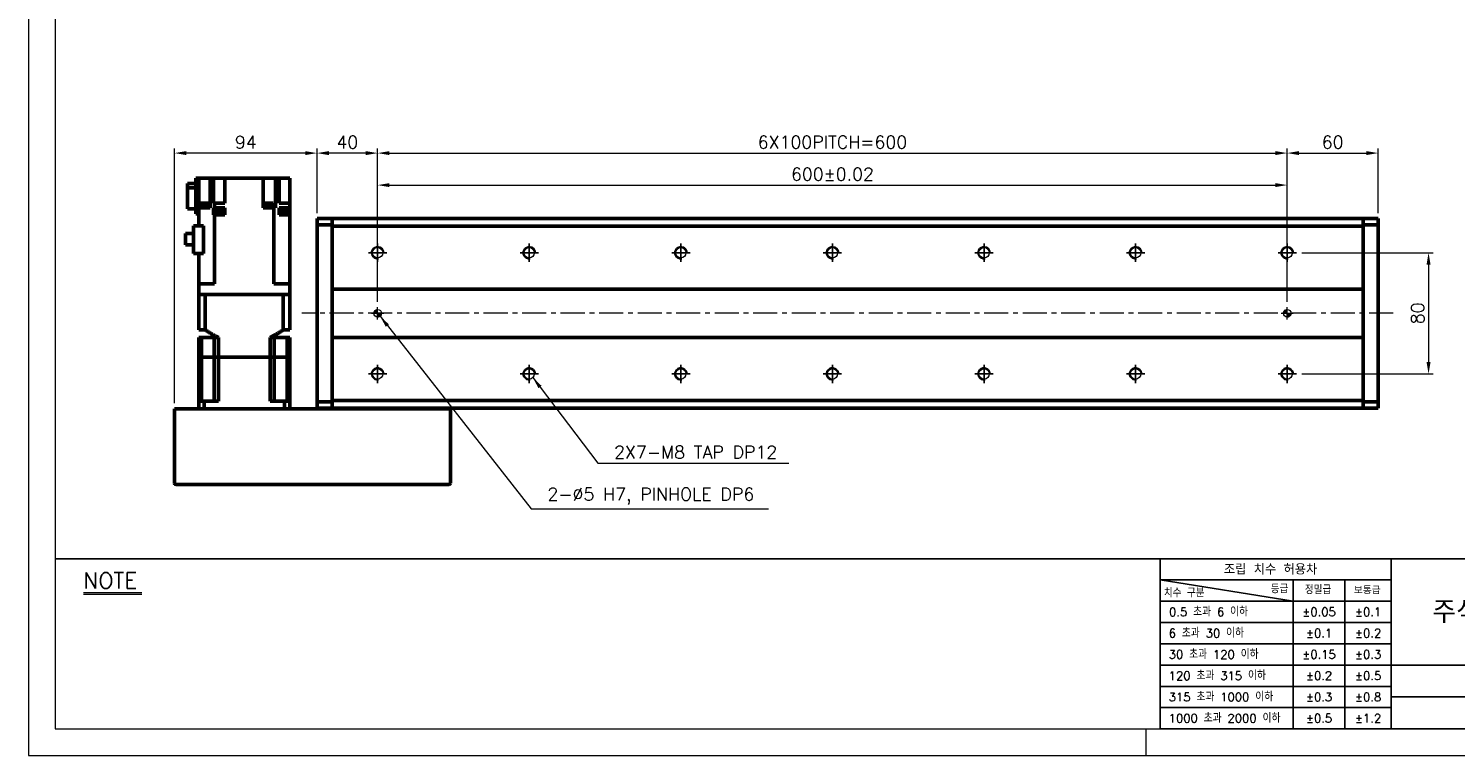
# Model space of a CAD drawing. Header units: millimetres. Extents: x 46891 to 50021, y 6223 to 9571.
# Tile 1 of 5: x 48547 to 49488, y 8529 to 9009. Entities that reach past the tile are written whole.
import ezdxf

# ---------------------------------------------------------------- set-up
doc = ezdxf.new("R2010")
doc.units = ezdxf.units.MM
doc.header["$LTSCALE"] = 0.5
doc.linetypes.add('CENTER', pattern=[50.8, 31.75, -6.35, 6.35, -6.35])
doc.layers.get('0').update_dxf_attribs({"lineweight": 20})
for name, color, linetype, lineweight in [('1', 1, 'CENTER', 13), ('4', 4, 'Continuous', 13), ('외형선(ISO)', 7, 'Continuous', 50)]:
    doc.layers.add(name, color=color, linetype=linetype, lineweight=lineweight)
for name, color, linetype in [('3', 3, 'Continuous'), ('C', 1, 'CENTER'), ('DIM', 4, 'Continuous')]:
    doc.layers.add(name, color=color, linetype=linetype)
doc.styles.add('DSR TEXT', font='romans.shx', dxfattribs={"bigfont": 'whgtxt.shx'})
doc.styles.get("Standard").update_dxf_attribs({"font": 'romans.shx', "bigfont": 'whgtxt.shx'})
doc.dimstyles.new('DSR', dxfattribs={"dimscale": 2, "dimtxt": 3, "dimasz": 3, "dimexe": 0.5, "dimexo": 0.5, "dimgap": 0.5, "dimtad": 1, "dimdsep": 46, "dimtxsty": 'Standard', "dimcen": 2.5, "dimclrd": 4, "dimclre": 4, "dimclrt": 2, "dimadec": 0, "dimazin": 2, "dimtfac": 1, "dimtmove": 0, "dimatfit": 3, "dimfxl": 0, "dimlwd": -1, "dimlwe": -1, "dimarcsym": 0})

# ---------------------------------------------------------------- blocks, each defined once
blk = doc.blocks.new('A$C13F00394')
for p, q in [((-202.34, 25.67), (-191.42, 25.67)), ((-202.34, 25.3), (-191.42, 25.3))]:
    blk.add_line(p, q)
at = {"layer": '3'}
for p, q in [((0, 32), (-207.68, 32)), ((0, 32), (202.32, 32)), ((0, 32), (0, 0)), ((43.43, 32), (43.43, 0)), ((0, 28), (25, 24)), ((43.43, 28), (0, 28)), ((25, 28), (25, 0)), ((34.7, 28), (34.7, 0)), ((43.43, 24), (0, 24)), ((43.43, 20), (0, 20)), ((43.43, 16), (0, 16)), ((0, 12), (129.32, 12)), ((43.43, 8), (0, 8)), ((97.32, 6), (43.43, 6)), ((43.43, 4), (0, 4)), ((0, 0), (202.32, 0))]:
    blk.add_line(p, q, dxfattribs=at)
at = {"color": 0, "style": 'DSR TEXT'}
for s, height, p in [('조립 치수 허용차', 2, (11.97, 29.02)), ('등급', 1.5, (20.77, 25.52)), ('정밀급', 1.5, (27.18, 25.37)), ('치수 구분', 1.5, (0.69, 24.78)), ('보통급', 1.3, (36.41, 25.38)), (' 0.5 초과 6 이하', 1.6, (0.56, 21.19)), (' 6 초과 30 이하', 1.6, (0.49, 17.19)), (' 30 초과 120 이하', 1.6, (0.49, 13.19)), (' 120 초과 315 이하', 1.6, (0.49, 9.19)), (' 315 초과 1000 이하', 1.6, (0.49, 5.19)), (' 1000 초과 2000 이하', 1.6, (0.49, 1.19))]:
    blk.add_text(s, height=height, dxfattribs=at).set_placement(p)
at = {"color": 7, "insert": (70.37, 22), "char_height": 4.2, "attachment_point": 5, "style": 'DSR TEXT'}
blk.add_mtext('주식회사 디에스알', dxfattribs=at)
at = {"color": 0, "char_height": 1.6, "attachment_point": 5, "style": 'DSR TEXT'}
for s, insert in [('%%P0.05', (29.85, 22)), ('%%P0.1', (39.07, 22)), ('%%P0.1', (29.85, 18)), ('%%P0.2', (39.07, 18)), ('%%P0.15', (29.85, 14)), ('%%P0.3', (39.07, 14)), ('%%P0.2', (29.85, 10)), ('%%P0.5', (39.07, 10)), ('%%P0.3', (29.85, 6)), ('%%P0.8', (39.07, 6)), ('%%P0.5', (29.85, 2)), ('%%P1.2', (39.07, 2))]:
    blk.add_mtext(s, dxfattribs=dict(at, insert=insert))
at = {"layer": '4', "color": 0, "style": 'DSR TEXT'}
blk.add_text('NOTE', height=3, dxfattribs=at).set_placement((-202.39, 26.38))
blk = doc.blocks.new('A$C1C1952E1')
at = {"color": 1}
blk.add_lwpolyline([(0, 0), (420, 0), (420, 297), (0, 297)], close=True, dxfattribs=at)
at = {"color": 3}
blk.add_lwpolyline([(5, 5), (415, 5), (415, 292), (5, 292)], close=True, dxfattribs=at)
blk = doc.blocks.new('A$C33E56CC6')
h = blk.add_hatch()
h.set_pattern_fill('ANSI31', color=256, style=0)
h.set_pattern_definition([(45, (-7065.45672, -6508.5399), (-0.0883883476, 0.0883883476), [])])
h.paths.add_polyline_path([(4, 6.5, 0.414214), (1.5, 4), (4, 4)])
h.paths.add_polyline_path([(6.5, 4), (4, 4), (4, 1.5, 0.414214)])
blk.add_circle((4, 4), 2.5)
at = {"layer": '1'}
for p, q in [((0, 4), (8, 4)), ((4, 0), (4, 8))]:
    blk.add_line(p, q, dxfattribs=at)
blk = doc.blocks.new('tap8')
blk.add_circle((0, 0), 3.4)
at = {"layer": 'C', "color": 1, "linetype": 'CENTER'}
for p, q in [((-6.05, 0), (6.05, 0)), ((0, -6.05), (0, 6.05))]:
    blk.add_line(p, q, dxfattribs=at)
at = {"layer": 'DIM', "color": 3}
blk.add_arc((0, 0), 4, 263.84551, 189.43144, dxfattribs=at)
blk = doc.blocks.new('*D90')
at = {"color": 1, "linetype": 'ByBlock'}
for p, q in [((48776.97, 8828.41), (48776.97, 8908.43)), ((48784.77, 8905.43), (49369.17, 8905.43)), ((49376.97, 8828.41), (49376.97, 8908.43))]:
    blk.add_line(p, q, dxfattribs=at)
at = {"color": 1}
for points in [[(48784.77, 8906.73), (48784.77, 8904.13), (48776.97, 8905.43)], [(49369.17, 8906.73), (49369.17, 8904.13), (49376.97, 8905.43)]]:
    blk.add_solid(points, dxfattribs=at)
at = {"layer": 'Defpoints', "color": 0}
for p in [(49376.97, 8905.43), (48776.97, 8824.81), (49376.97, 8824.81)]:
    blk.add_point(p, dxfattribs=at)
at = {"color": 3, "insert": (49076.97, 8912.63), "char_height": 8.4, "attachment_point": 5, "style": 'DSR TEXT'}
blk.add_mtext('600%%P0.02', dxfattribs=at)
blk = doc.blocks.new('*D91')
at = {"color": 1, "linetype": 'ByBlock'}
for p, q in [((48776.97, 8872.02), (48776.97, 8929.55)), ((48784.77, 8926.55), (49369.17, 8926.55)), ((49376.97, 8872.02), (49376.97, 8929.55))]:
    blk.add_line(p, q, dxfattribs=at)
at = {"color": 1}
for points in [[(48784.77, 8927.85), (48784.77, 8925.25), (48776.97, 8926.55)], [(49369.17, 8927.85), (49369.17, 8925.25), (49376.97, 8926.55)]]:
    blk.add_solid(points, dxfattribs=at)
at = {"layer": 'Defpoints', "color": 0}
for p in [(49376.97, 8926.55), (48776.97, 8868.42), (49376.97, 8868.42)]:
    blk.add_point(p, dxfattribs=at)
at = {"color": 3, "insert": (49076.97, 8933.75), "char_height": 8.4, "attachment_point": 5, "style": 'DSR TEXT'}
blk.add_mtext('6X100PITCH=600', dxfattribs=at)
blk = doc.blocks.new('*D92')
at = {"color": 1, "linetype": 'ByBlock'}
for p, q in [((49376.97, 8872.02), (49376.97, 8929.55)), ((49384.77, 8926.55), (49429.17, 8926.55)), ((49436.97, 8886.91), (49436.97, 8929.55))]:
    blk.add_line(p, q, dxfattribs=at)
at = {"color": 1}
for points in [[(49384.77, 8927.85), (49384.77, 8925.25), (49376.97, 8926.55)], [(49429.17, 8927.85), (49429.17, 8925.25), (49436.97, 8926.55)]]:
    blk.add_solid(points, dxfattribs=at)
at = {"layer": 'Defpoints', "color": 0}
for p in [(49436.97, 8926.55), (49436.97, 8883.31), (49376.97, 8868.42)]:
    blk.add_point(p, dxfattribs=at)
at = {"color": 3, "insert": (49406.97, 8933.75), "char_height": 8.4, "attachment_point": 5, "style": 'DSR TEXT'}
blk.add_mtext('60', dxfattribs=at)
blk = doc.blocks.new('*D93')
at = {"color": 1, "linetype": 'ByBlock'}
for p, q in [((48736.97, 8886.91), (48736.97, 8929.55)), ((48769.17, 8926.55), (48744.77, 8926.55)), ((48776.97, 8828.41), (48776.97, 8929.55))]:
    blk.add_line(p, q, dxfattribs=at)
at = {"color": 1}
for points in [[(48744.77, 8927.85), (48744.77, 8925.25), (48736.97, 8926.55)], [(48769.17, 8927.85), (48769.17, 8925.25), (48776.97, 8926.55)]]:
    blk.add_solid(points, dxfattribs=at)
at = {"layer": 'Defpoints', "color": 0}
for p in [(48736.97, 8926.55), (48736.97, 8883.31), (48776.97, 8824.81)]:
    blk.add_point(p, dxfattribs=at)
at = {"color": 3, "insert": (48756.97, 8933.75), "char_height": 8.4, "attachment_point": 5, "style": 'DSR TEXT'}
blk.add_mtext('40', dxfattribs=at)
blk = doc.blocks.new('*D94')
at = {"color": 1, "linetype": 'ByBlock'}
for p, q in [((49386.62, 8860.81), (49473.22, 8860.81)), ((49470.22, 8853.01), (49470.22, 8788.61)), ((49386.62, 8780.81), (49473.22, 8780.81))]:
    blk.add_line(p, q, dxfattribs=at)
at = {"color": 1}
for points in [[(49468.92, 8853.01), (49471.52, 8853.01), (49470.22, 8860.81)], [(49468.92, 8788.61), (49471.52, 8788.61), (49470.22, 8780.81)]]:
    blk.add_solid(points, dxfattribs=at)
at = {"layer": 'Defpoints', "color": 0}
for p in [(49383.02, 8860.81), (49383.02, 8780.81), (49470.22, 8780.81)]:
    blk.add_point(p, dxfattribs=at)
at = {"color": 3, "insert": (49463.02, 8820.81), "char_height": 8.4, "attachment_point": 5, "rotation": 90, "style": 'DSR TEXT'}
blk.add_mtext('80', dxfattribs=at)
blk = doc.blocks.new('*D95')
at = {"color": 1, "linetype": 'ByBlock'}
for p, q in [((48642.97, 8761.41), (48642.97, 8929.55)), ((48729.17, 8926.55), (48650.77, 8926.55)), ((48736.97, 8886.91), (48736.97, 8929.55))]:
    blk.add_line(p, q, dxfattribs=at)
at = {"color": 1}
for points in [[(48650.77, 8927.85), (48650.77, 8925.25), (48642.97, 8926.55)], [(48729.17, 8927.85), (48729.17, 8925.25), (48736.97, 8926.55)]]:
    blk.add_solid(points, dxfattribs=at)
at = {"layer": 'Defpoints', "color": 0}
for p in [(48642.97, 8926.55), (48736.97, 8883.31), (48642.97, 8757.81)]:
    blk.add_point(p, dxfattribs=at)
at = {"color": 3, "insert": (48689.97, 8933.75), "char_height": 8.4, "attachment_point": 5, "style": 'DSR TEXT'}
blk.add_mtext('94', dxfattribs=at)

msp = doc.modelspace()

# ---------------------------------------------------------------- linework, layer by layer
at = {"color": 1}
msp.add_line((49283.77132, 8546.54552), (49283.77132, 8528.99552), dxfattribs=at)
at = {"layer": '1'}
msp.add_line((49446.97344, 8820.81097), (48726.97344, 8820.81097), dxfattribs=at)
at = {"layer": '3'}
msp.add_line((49293.18703, 8546.54552), (50003.32132, 8546.54552), dxfattribs=at)
at = {"layer": '외형선(ISO)'}
for p, q in [((48651.47344, 8906.51091), (48656.97344, 8906.51091)), ((48651.47344, 8906.51091), (48651.47344, 8903.53866)), ((48656.97344, 8909.91097), (48658.97344, 8909.91097)), ((48656.97344, 8909.91097), (48656.97344, 8886.41097)), ((48658.97344, 8909.91097), (48662.97344, 8909.91097)), ((48658.97344, 8909.91097), (48658.97344, 8890.41097)), ((48666.47344, 8909.91097), (48662.97344, 8909.91097)), ((48668.69481, 8909.91097), (48666.47344, 8909.91097)), ((48666.47344, 8909.91097), (48666.47344, 8890.41097)), ((48668.69481, 8909.91097), (48672.67344, 8909.91097)), ((48668.69481, 8909.91097), (48668.69481, 8893.41097)), ((48676.17344, 8909.91097), (48672.67344, 8909.91097)), ((48676.17344, 8909.91097), (48701.47344, 8909.91097)), ((48676.17344, 8909.91097), (48676.17344, 8893.41097)), ((48701.47344, 8890.41097), (48701.47344, 8909.91097)), ((48704.97344, 8909.91097), (48701.47344, 8909.91097)), ((48704.97344, 8909.91097), (48709.48152, 8909.91097)), ((48711.97344, 8909.91097), (48709.48152, 8909.91097)), ((48709.48152, 8890.41097), (48709.48152, 8909.91097)), ((48711.97344, 8893.41097), (48711.97344, 8909.91097)), ((48715.47344, 8909.91097), (48711.97344, 8909.91097)), ((48715.47344, 8909.91097), (48718.97344, 8909.91097)), ((48718.97344, 8909.91097), (48718.97344, 8893.41097)), ((48651.47344, 8903.53866), (48656.97344, 8903.53866)), ((48651.47344, 8903.53866), (48651.47344, 8889.71102)), ((48651.47344, 8889.71102), (48656.97344, 8889.71102)), ((48658.97344, 8886.41097), (48656.97344, 8886.41097)), ((48658.93852, 8885.91097), (48658.93852, 8886.41097)), ((48658.97344, 8885.91097), (48658.93852, 8885.91097)), ((48658.97344, 8890.41097), (48658.97344, 8878.56097)), ((48658.97344, 8890.41097), (48664.53341, 8890.41097)), ((48659.48473, 8890.91097), (48665.48473, 8890.91097)), ((48659.48473, 8890.41097), (48659.48473, 8890.91097)), ((48659.53473, 8891.61097), (48665.43473, 8891.61097)), ((48659.53473, 8890.91097), (48659.53473, 8891.61097)), ((48659.68473, 8893.61097), (48665.28473, 8893.61097)), ((48659.68473, 8891.61097), (48659.68473, 8893.61097)), ((48666.47344, 8890.41097), (48664.53341, 8890.41097)), ((48665.28473, 8891.61097), (48665.28473, 8893.61097)), ((48665.43473, 8890.91097), (48665.43473, 8891.61097)), ((48665.48473, 8890.41097), (48665.48473, 8890.91097)), ((48669.01476, 8893.41097), (48668.69481, 8893.41097)), ((48668.69481, 8890.41097), (48668.69481, 8885.91097)), ((48668.69481, 8890.41097), (48669.01476, 8890.41097)), ((48669.01476, 8885.91097), (48668.69481, 8885.91097)), ((48669.01476, 8893.41097), (48669.41407, 8893.41097)), ((48669.41407, 8890.41097), (48669.01476, 8890.41097)), ((48669.01476, 8885.91097), (48669.41407, 8885.91097)), ((48669.36068, 8886.61097), (48675.26068, 8886.61097)), ((48669.36068, 8885.91097), (48669.36068, 8886.61097)), ((48669.41407, 8893.41097), (48676.17344, 8893.41097)), ((48669.41407, 8893.41097), (48669.41407, 8890.41097)), ((48676.17344, 8890.41097), (48669.41407, 8890.41097)), ((48669.41407, 8885.91097), (48671.85815, 8885.91097)), ((48669.41407, 8840.31097), (48669.41407, 8885.91097)), ((48669.51068, 8888.61097), (48675.11068, 8888.61097)), ((48669.51068, 8886.61097), (48669.51068, 8888.61097)), ((48672.76322, 8885.91097), (48671.85815, 8885.91097)), ((48672.76322, 8885.91097), (48676.17344, 8885.91097)), ((48675.11068, 8886.61097), (48675.11068, 8888.61097)), ((48675.26068, 8885.91097), (48675.26068, 8886.61097)), ((48676.17344, 8885.91097), (48676.17344, 8890.41097)), ((48708.5328, 8890.41097), (48701.47344, 8890.41097)), ((48702.2694, 8890.91097), (48708.2694, 8890.91097)), ((48702.2694, 8890.41097), (48702.2694, 8890.91097)), ((48702.3194, 8891.61097), (48708.2194, 8891.61097)), ((48702.3194, 8890.91097), (48702.3194, 8891.61097)), ((48702.4694, 8893.61097), (48708.0694, 8893.61097)), ((48702.4694, 8891.61097), (48702.4694, 8893.61097)), ((48708.0694, 8891.61097), (48708.0694, 8893.61097)), ((48708.2194, 8890.91097), (48708.2194, 8891.61097)), ((48708.2694, 8890.41097), (48708.2694, 8890.91097)), ((48708.5328, 8840.31097), (48708.5328, 8890.41097)), ((48708.5328, 8890.41097), (48708.93211, 8890.41097)), ((48709.48152, 8890.41097), (48708.93211, 8890.41097)), ((48713.41346, 8893.41097), (48711.97344, 8893.41097)), ((48711.97344, 8885.91097), (48711.97344, 8890.41097)), ((48711.97344, 8890.41097), (48713.41346, 8890.41097)), ((48713.41346, 8885.91097), (48711.97344, 8885.91097)), ((48713.10835, 8886.61097), (48719.00835, 8886.61097)), ((48713.10835, 8885.91097), (48713.10835, 8886.61097)), ((48713.25835, 8888.61097), (48718.85835, 8888.61097)), ((48713.25835, 8886.61097), (48713.25835, 8888.61097)), ((48713.41346, 8893.41097), (48718.97344, 8893.41097)), ((48718.97344, 8890.41097), (48713.41346, 8890.41097)), ((48713.41346, 8885.91097), (48718.97344, 8885.91097)), ((48718.85835, 8886.61097), (48718.85835, 8888.61097)), ((48718.97344, 8890.41097), (48718.97344, 8893.41097)), ((48718.97344, 8890.41097), (48718.97344, 8886.61097)), ((48719.00835, 8885.91097), (48718.97344, 8885.91097)), ((48718.97344, 8840.31097), (48718.97344, 8885.91097)), ((48719.00835, 8885.91097), (48719.00835, 8886.61097)), ((48655.57344, 8878.56097), (48662.18476, 8878.56097)), ((48655.57344, 8860.21097), (48655.57344, 8878.56097)), ((48662.18476, 8878.56097), (48662.18476, 8860.21097)), ((48736.97344, 8883.31097), (48736.97344, 8882.43229)), ((48746.97344, 8883.31097), (48736.97344, 8883.31097)), ((48736.97344, 8879.31097), (48736.97344, 8882.43229)), ((48736.97344, 8762.31097), (48736.97344, 8879.31097)), ((48746.97344, 8879.31097), (48736.97344, 8879.31097)), ((48746.97344, 8883.31097), (48746.97344, 8882.43229)), ((49426.97344, 8883.31097), (48746.97344, 8883.31097)), ((48746.97344, 8882.43229), (48746.97344, 8883.31097)), ((48746.97344, 8878.31097), (48746.97344, 8882.43229)), ((48746.97344, 8882.43229), (48746.97344, 8879.31097)), ((48746.97344, 8836.81097), (48746.97344, 8878.31097)), ((48746.97344, 8878.31097), (49426.97344, 8878.31097)), ((49426.97344, 8882.43229), (49426.97344, 8883.31097)), ((49426.97344, 8883.31097), (49426.97344, 8882.43229)), ((49426.97344, 8883.31097), (49436.97344, 8883.31097)), ((49426.97344, 8882.43229), (49426.97344, 8878.31097)), ((49426.97344, 8879.31097), (49426.97344, 8882.43229)), ((49426.97344, 8879.31097), (49436.97344, 8879.31097)), ((49426.97344, 8878.31097), (49426.97344, 8836.81097)), ((49436.97344, 8882.43229), (49436.97344, 8883.31097)), ((49436.97344, 8882.43229), (49436.97344, 8879.31097)), ((49436.97344, 8879.31097), (49436.97344, 8762.31097)), ((48650.17344, 8873.43597), (48655.57344, 8873.43597)), ((48650.17344, 8873.43597), (48650.17344, 8865.98597)), ((48650.17344, 8865.98597), (48655.57344, 8865.98597)), ((48662.18476, 8860.21097), (48655.57344, 8860.21097)), ((48658.97344, 8840.31097), (48658.97344, 8860.21097)), ((48658.97344, 8840.31097), (48658.97344, 8833.31097)), ((48658.97344, 8840.31097), (48663.47344, 8840.31097)), ((48669.41407, 8840.31097), (48663.47344, 8840.31097)), ((48708.5328, 8840.31097), (48714.47344, 8840.31097)), ((48714.47344, 8840.31097), (48718.97344, 8840.31097)), ((48718.97344, 8833.31097), (48718.97344, 8840.31097)), ((48658.97791, 8833.31097), (48658.97344, 8833.31097)), ((48658.97344, 8809.81097), (48658.97344, 8833.31097)), ((48663.27289, 8833.31097), (48658.97791, 8833.31097)), ((48663.27811, 8833.31097), (48663.27289, 8833.31097)), ((48663.27811, 8833.31097), (48714.66877, 8833.31097)), ((48663.27811, 8809.81097), (48663.27811, 8833.31097)), ((48714.47344, 8833.31097), (48663.47344, 8833.31097)), ((48714.67399, 8833.31097), (48714.66877, 8833.31097)), ((48714.66877, 8809.81097), (48714.66877, 8833.31097)), ((48718.96897, 8833.31097), (48714.67399, 8833.31097)), ((48718.97344, 8833.31097), (48718.96897, 8833.31097)), ((48718.97344, 8809.81097), (48718.97344, 8833.31097)), ((48746.97344, 8835.95741), (48746.97344, 8836.81097)), ((49426.97344, 8836.81097), (48746.97344, 8836.81097)), ((48746.97344, 8835.60386), (48746.97344, 8835.95741)), ((48746.97344, 8806.01807), (48746.97344, 8835.60386)), ((48746.97344, 8835.60386), (48746.97344, 8806.01807)), ((49426.97344, 8836.81097), (49426.97344, 8835.95741)), ((49426.97344, 8835.95741), (49426.97344, 8835.60386)), ((49426.97344, 8835.60386), (49426.97344, 8806.01807)), ((49426.97344, 8806.01807), (49426.97344, 8835.60386)), ((48663.27811, 8809.81097), (48658.97344, 8809.81097)), ((48660.68585, 8804.81097), (48658.97344, 8804.81097)), ((48658.97344, 8791.81097), (48658.97344, 8804.81097)), ((48669.22344, 8804.81097), (48660.68585, 8804.81097)), ((48660.68585, 8791.81097), (48660.68585, 8804.81097)), ((48671.93671, 8804.81097), (48669.22344, 8804.81097)), ((48669.22344, 8791.81097), (48669.22344, 8804.81097)), ((48671.93671, 8791.81097), (48671.93671, 8804.81097)), ((48708.72344, 8804.81097), (48706.01016, 8804.81097)), ((48706.01016, 8791.81097), (48706.01016, 8804.81097)), ((48708.72344, 8804.81097), (48717.26102, 8804.81097)), ((48708.72344, 8791.81097), (48708.72344, 8804.81097)), ((48718.97344, 8809.81097), (48714.66877, 8809.81097)), ((48718.97344, 8804.81097), (48717.26102, 8804.81097)), ((48717.26102, 8791.81097), (48717.26102, 8804.81097)), ((48718.97344, 8791.81097), (48718.97344, 8804.81097)), ((48746.97344, 8805.66452), (48746.97344, 8806.01807)), ((48746.97344, 8804.81097), (48746.97344, 8805.66452)), ((48746.97344, 8763.31097), (48746.97344, 8804.81097)), ((48746.97344, 8804.81097), (49426.97344, 8804.81097)), ((49426.97344, 8806.01807), (49426.97344, 8805.66452)), ((49426.97344, 8805.66452), (49426.97344, 8804.81097)), ((49426.97344, 8804.81097), (49426.97344, 8763.31097)), ((48658.97344, 8791.81097), (48660.68585, 8791.81097)), ((48658.97344, 8791.81097), (48658.97344, 8762.81097)), ((48660.68585, 8791.81097), (48658.97344, 8791.81097)), ((48660.68585, 8791.81097), (48664.22344, 8791.81097)), ((48660.68585, 8762.81097), (48660.68585, 8791.81097)), ((48660.68585, 8791.81097), (48664.22344, 8791.81097)), ((48664.22344, 8791.81097), (48669.22344, 8791.81097)), ((48664.22344, 8791.81097), (48669.22344, 8791.81097)), ((48669.22344, 8791.81097), (48671.93671, 8791.81097)), ((48669.22344, 8762.81097), (48669.22344, 8791.81097)), ((48671.93671, 8791.81097), (48669.22344, 8791.81097)), ((48671.93671, 8791.81097), (48706.01016, 8791.81097)), ((48671.93671, 8791.81097), (48671.93671, 8762.81097)), ((48671.93671, 8791.81097), (48706.01016, 8791.81097)), ((48706.01016, 8791.81097), (48708.72344, 8791.81097)), ((48706.01016, 8791.81097), (48706.01016, 8762.81097)), ((48708.72344, 8791.81097), (48706.01016, 8791.81097)), ((48708.72344, 8791.81097), (48713.72344, 8791.81097)), ((48708.72344, 8762.81097), (48708.72344, 8791.81097)), ((48708.72344, 8791.81097), (48713.72344, 8791.81097)), ((48713.72344, 8791.81097), (48717.26102, 8791.81097)), ((48713.72344, 8791.81097), (48717.26102, 8791.81097)), ((48717.26102, 8791.81097), (48718.97344, 8791.81097)), ((48717.26102, 8762.81097), (48717.26102, 8791.81097)), ((48718.97344, 8791.81097), (48717.26102, 8791.81097)), ((48718.97344, 8791.81097), (48718.97344, 8762.81097)), ((48642.97344, 8757.81097), (48643.97344, 8757.81097)), ((48642.97344, 8757.81097), (48642.97344, 8708.81097)), ((48643.97344, 8757.81097), (48823.97344, 8757.81097)), ((48662.51592, 8762.81097), (48658.97344, 8762.81097)), ((48658.97344, 8757.81097), (48658.97344, 8762.81097)), ((48662.51592, 8762.81097), (48671.93671, 8762.81097)), ((48662.51592, 8757.81097), (48662.51592, 8762.81097)), ((48706.01016, 8762.81097), (48715.43095, 8762.81097)), ((48718.97344, 8762.81097), (48715.43095, 8762.81097)), ((48715.43095, 8757.81097), (48715.43095, 8762.81097)), ((48718.97344, 8757.81097), (48718.97344, 8762.81097)), ((48736.97344, 8759.18964), (48736.97344, 8762.31097)), ((48746.97344, 8762.31097), (48736.97344, 8762.31097)), ((48736.97344, 8759.18964), (48736.97344, 8758.31097)), ((48746.97344, 8758.31097), (48736.97344, 8758.31097)), ((48746.97344, 8759.18964), (48746.97344, 8763.31097)), ((49426.97344, 8763.31097), (48746.97344, 8763.31097)), ((48746.97344, 8762.31097), (48746.97344, 8759.18964)), ((48746.97344, 8759.18964), (48746.97344, 8758.31097)), ((48746.97344, 8758.31097), (48746.97344, 8759.18964)), ((49426.97344, 8758.31097), (48746.97344, 8758.31097)), ((48764.32344, 8758.27097), (48795.62344, 8758.27097)), ((48764.32344, 8757.92597), (48764.32344, 8758.27097)), ((48764.32344, 8757.92597), (48795.62344, 8757.92597)), ((48795.62344, 8757.92597), (48795.62344, 8758.27097)), ((48823.97344, 8757.81097), (48824.97344, 8757.81097)), ((48824.97344, 8708.81097), (48824.97344, 8757.81097)), ((49426.97344, 8763.31097), (49426.97344, 8759.18964)), ((49426.97344, 8759.18964), (49426.97344, 8762.31097)), ((49426.97344, 8762.31097), (49436.97344, 8762.31097)), ((49426.97344, 8759.18964), (49426.97344, 8758.31097)), ((49426.97344, 8758.31097), (49426.97344, 8759.18964)), ((49426.97344, 8758.31097), (49436.97344, 8758.31097)), ((49436.97344, 8762.31097), (49436.97344, 8759.18964)), ((49436.97344, 8758.31097), (49436.97344, 8759.18964)), ((48643.97344, 8707.81097), (48823.97344, 8707.81097))]:
    msp.add_line(p, q, dxfattribs=at)
for centre, start, end in [((48643.97344, 8708.81097), 180, 270), ((48823.97344, 8708.81097), 270, 0)]:
    msp.add_arc(centre, 1, start, end, dxfattribs=at)
for points, weights in [([(48663.27811, 8809.81097), (48667.89993, 8806.8044), (48671.93671, 8804.81097)], [1.35251798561, 1.41367336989, 1.45736434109]), ([(48706.01016, 8804.81097), (48710.04694, 8806.8044), (48714.66877, 8809.81097)], [1.45736434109, 1.41367336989, 1.35251798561])]:
    msp.add_rational_spline(points, weights, degree=2, dxfattribs=at)

# ---------------------------------------------------------------- block references
at = {"xscale": 3.51, "yscale": 3.51, "zscale": 3.51}
for name, p in [('A$C1C1952E1', (48546.67132, 8528.99552)), ('A$C13F00394', (49293.18704, 8546.54552))]:
    msp.add_blockref(name, p, dxfattribs=at)
at = {"rotation": 90}
for p in [(48776.97344, 8860.81097), (48876.97344, 8860.81097), (48976.97344, 8860.81097), (49076.97344, 8860.81097), (49176.97344, 8860.81097), (49276.97344, 8860.81097), (49376.97344, 8860.81097), (48776.97344, 8780.81097), (48876.97344, 8780.81097), (48976.97344, 8780.81097), (49076.97344, 8780.81097), (49176.97344, 8780.81097), (49276.97344, 8780.81097), (49376.97344, 8780.81097)]:
    msp.add_blockref('tap8', p, dxfattribs=at)
for p in [(48772.97343, 8816.81097), (49372.97343, 8816.81097)]:
    msp.add_blockref('A$C33E56CC6', p)

# ---------------------------------------------------------------- texts
at = {"color": 3, "char_height": 8.4, "attachment_point": 7, "style": 'DSR TEXT'}
for s, insert in [('2X7-M8 TAP DP12', (48932.94611, 8724.95845)), ('2-%%C5 H7, PINHOLE DP6', (48888.96304, 8694.70623))]:
    msp.add_mtext(s, dxfattribs=dict(at, insert=insert))

# ---------------------------------------------------------------- dimensions: what is measured, and where the dimension line sits
for base, p1, p2, picture, middle in [((48642.97344, 8926.5459), (48736.97344, 8883.31097), (48642.97344, 8757.81097), '*D95', (48689.97344, 8933.7459)), ((48736.97344, 8926.5459), (48776.97344, 8824.81097), (48736.97344, 8883.31097), '*D93', (48756.97344, 8933.7459)), ((49436.97344, 8926.5459), (49376.97344, 8868.4226), (49436.97344, 8883.31097), '*D92', (49406.97344, 8933.7459))]:
    dim = msp.add_linear_dim(base=base, p1=p1, p2=p2, dimstyle='DSR', override={"dimscale": 3, "dimtxt": 2.8, "dimasz": 2.600136, "dimexe": 1, "dimexo": 1.2, "dimgap": 1, "dimdec": 4, "dimtxsty": 'DSR TEXT', "dimclrd": 1, "dimclre": 1, "dimclrt": 3, "dimtdec": 4, "dimtix": 1})
    dim.commit()
    dim.dimension.update_dxf_attribs({"geometry": picture, "text_midpoint": middle})
for base, p1, p2, text, picture, middle in [((49376.97344, 8926.5459), (48776.97344, 8868.4226), (49376.97344, 8868.4226), '6X100PITCH=<>', '*D91', (49076.97344, 8933.7459)), ((49376.97344, 8905.43424), (48776.97344, 8824.81097), (49376.97344, 8824.81097), '<>%%P0.02', '*D90', (49076.97344, 8912.63424))]:
    dim = msp.add_linear_dim(base=base, p1=p1, p2=p2, text=text, dimstyle='DSR', override={"dimscale": 3, "dimtxt": 2.8, "dimasz": 2.600136, "dimexe": 1, "dimexo": 1.2, "dimgap": 1, "dimdec": 4, "dimtxsty": 'DSR TEXT', "dimclrd": 1, "dimclre": 1, "dimclrt": 3, "dimtdec": 4, "dimtix": 1})
    dim.commit()
    dim.dimension.update_dxf_attribs({"geometry": picture, "text_midpoint": middle})
dim = msp.add_linear_dim(base=(49470.22277, 8780.81097), p1=(49383.02041, 8860.81097), p2=(49383.02041, 8780.81097), angle=90, dimstyle='DSR', override={"dimscale": 3, "dimtxt": 2.8, "dimasz": 2.600136, "dimexe": 1, "dimexo": 1.2, "dimgap": 1, "dimdec": 4, "dimtxsty": 'DSR TEXT', "dimclrd": 1, "dimclre": 1, "dimclrt": 3, "dimtdec": 4, "dimtix": 1})
dim.commit()
dim.dimension.update_dxf_attribs({"geometry": '*D94', "text_midpoint": (49463.02277, 8820.81097)})

# ---------------------------------------------------------------- leaders
at = {"annotation_type": 0, "has_hookline": 1, "hookline_direction": 0}
for points, text_width in [([(48778.55181, 8818.87222), (48878.16263, 8691.70623), (48885.96304, 8691.70623)], 145.875), ([(48879.35452, 8778.38394), (48922.1457, 8721.95845), (48929.94611, 8721.95845)], 115.25)]:
    msp.add_leader(points, dimstyle='DSR', override={"dimscale": 3, "dimtxt": 2.8, "dimasz": 2.600136, "dimexe": 1, "dimexo": 1.2, "dimgap": 1, "dimdec": 4, "dimtxsty": 'DSR TEXT', "dimclrd": 1, "dimclre": 1, "dimclrt": 3, "dimtdec": 4, "dimtix": 1}, dxfattribs=dict(at, text_width=text_width))

doc.saveas('drawing.dxf')
